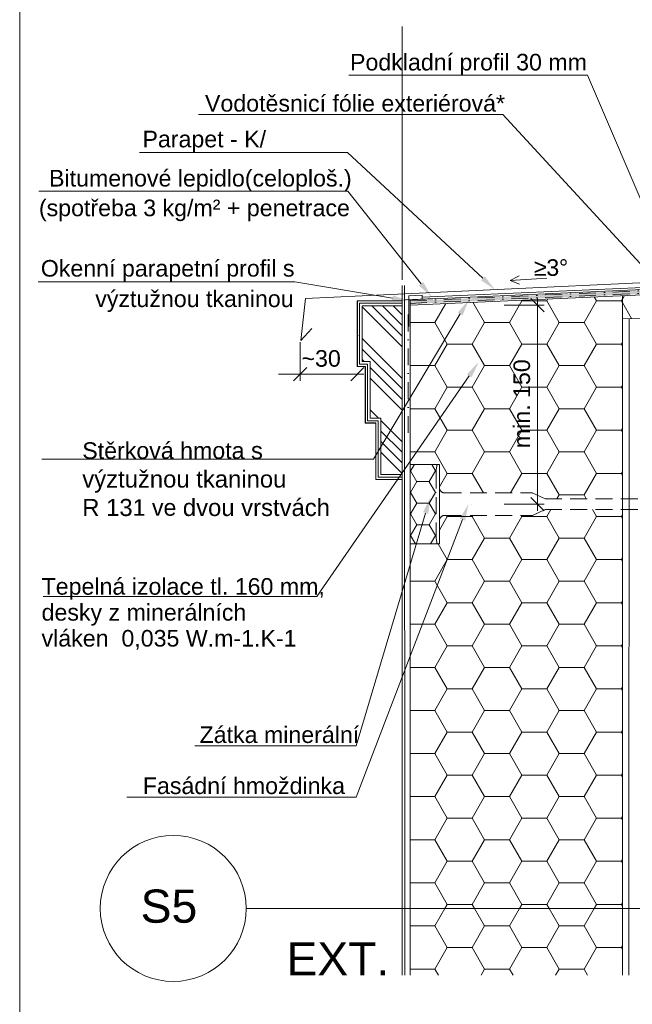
# Model space of a CAD drawing. Header units: millimetres. Extents: x -213344 to 52059, y -47868 to 108976.
# Tile 18 of 27: x -160041 to -159579, y 34382 to 35124. Entities that reach past the tile are written whole.
import ezdxf

# ---------------------------------------------------------------- set-up
doc = ezdxf.new("R2010")
doc.units = ezdxf.units.MM
doc.header["$MEASUREMENT"] = 0
for name, pattern in [('ASFALT', [30, 12, -18]), ('DASHED', [19.05, 12.7, -6.35]), ('VÝZTUŽNÁ_SÍŤ', [25.4, 12.7, -6.35, 0, -6.35])]:
    doc.linetypes.add(name, pattern=pattern)
doc.styles.add('GENEROVANÝ_STYL_2', font='txt')
doc.linetypes.add('FENCELINE1', pattern='A,0,[2,Detail č.5  ŘEZ OKNEM -PARAPET1.Shx,S=0.31246,R=0,X=0,Y=0],-39.37,0', length=39.37)
doc.linetypes.add('LEPENÍ', pattern='A,0,[1,Detail č.5  ŘEZ OKNEM -PARAPET1.Shx,S=0.060476,R=0,X=0,Y=0],-7.62,0', length=7.62)
pattern_1 = [(0, (-314772.099, 10538.686), (28.125, 16.2379762), [18.75, -37.5]), (120, (-314772.099, 10538.686), (-28.125, 16.2379764), [18.75, -37.5]), (60, (-314772.099, 10538.686), (6e-08, 32.4759526), [0, -37.5, 18.75, 0, 0, 0])]

msp = doc.modelspace()

# ---------------------------------------------------------------- hatches: boundary and pattern name
at = {"linetype": 'Continuous', "lineweight": 13}
for points in [[(-159690.74, 34930.52), (-159693.58, 34927.47), (-159683, 34920.48)], [(-159737, 34926.14), (-159740.27, 34923.55), (-159730.87, 34915.05)], [(-159759.84, 34916.1), (-159760.53, 34911.99), (-159747.86, 34911.96)], [(-159710.99, 34903.18), (-159707.41, 34901.05), (-159702.79, 34912.85)], [(-159704.1, 34856.75), (-159700.67, 34854.38), (-159695.28, 34865.85)], [(-159737.26, 34752.72), (-159733.27, 34751.53), (-159731.68, 34764.11)], [(-159709.45, 34747.91), (-159705.56, 34746.41), (-159703.02, 34758.83)]]:
    msp.add_hatch(color=154, dxfattribs=at).paths.add_polyline_path(points)
at = {"linetype": 'Continuous', "lineweight": 35}
msp.add_hatch(color=8, dxfattribs=at).paths.add_polyline_path([(-159727.82, 34912.78), (-159737.77, 34912.34), (-159746.95, 34911.68), (-159746.89, 34910.47), (-159746.92, 34909.61), (-159565.79, 34917.44), (-159565.79, 34920.31), (-159727.81, 34912.76)])
at = {"linetype": 'Continuous', "lineweight": 20, "true_color": 0xff6600}
h = msp.add_hatch(dxfattribs=at)
h.set_pattern_fill('ZDIVO2_0001', color=30, style=0, pattern_type=2)
h.set_pattern_definition([(45, (-314767.036, 11456.83), (-49.780317, 49.780317), []), (45, (-314735.036, 11456.83), (-49.780317, 49.780317), []), (135, (-314767.036, 11456.83), (49.780317, 49.780317), []), (135, (-314735.036, 11456.83), (49.780317, 49.780317), [])])
h.paths.add_polyline_path([(-159737.93, 34916.11), (-159747.96, 34915.67), (-159747.96, 34912.71), (-159737.88, 34913.15)])
h = msp.add_hatch(dxfattribs=at)
h.set_pattern_fill('EPS_0001', color=30, style=0, pattern_type=2)
h.set_pattern_definition(pattern_1)
h.paths.add_polyline_path([(-159746.98, 34908.83), (-159746.98, 34788.83), (-159724.84, 34788.83), (-159724.84, 34771.2, 0.407963), (-159720.84, 34767.28), (-159654.74, 34767.28), (-159645.28, 34762.85), (-159586.98, 34762.86), (-159586.98, 34915.94)])
h = msp.add_hatch(dxfattribs=at)
h.set_pattern_fill('EPS_0001', color=30, style=0, pattern_type=2)
h.set_pattern_definition(pattern_1)
h.paths.add_polyline_path([(-159565.79, 34916.88), (-159586.98, 34915.94), (-159586.98, 34898.47), (-159565.79, 34899.29)])
at = {"linetype": 'Continuous', "lineweight": 13}
h = msp.add_hatch(dxfattribs=at)
h.set_pattern_fill('ANSI34_0001', color=254, style=0, pattern_type=2)
h.set_pattern_definition([(135, (-159767.982, 34844.718), (23.865, 23.865), []), (135, (-159767.982, 34852.673), (23.865, 23.865), []), (135, (-159767.982, 34860.628), (23.865, 23.865), []), (135, (-159767.982, 34868.583), (23.865, 23.865), [])])
h.paths.add_polyline_path([(-159752.98, 34908.22), (-159752.98, 34781.22), (-159768.98, 34781.22), (-159768.98, 34823.72), (-159776.98, 34823.72), (-159776.98, 34866.22), (-159782.98, 34866.22), (-159782.98, 34908.22)])
at = {"linetype": 'Continuous', "lineweight": 20, "true_color": 0xff6600}
h = msp.add_hatch(dxfattribs=at)
h.set_pattern_fill('EPS_0001', color=30, style=0, pattern_type=2)
h.set_pattern_definition([(0, (-314766.934, 10678.609), (14.0625, 8.11898813), [9.375, -18.75]), (120, (-314766.934, 10678.609), (-14.06249997, 8.11898818), [9.375, -18.75]), (60, (-314766.934, 10678.609), (3e-08, 16.2379763), [0, -18.75, 9.375, 0, 0, 0])])
h.paths.add_polyline_path([(-159725.84, 34728.83, -0.414214), (-159726.84, 34729.83), (-159727.27, 34733.21, -0.031099), (-159727.34, 34734.45), (-159727.34, 34783.21, -0.031099), (-159727.27, 34784.45), (-159726.84, 34787.83, -0.414214), (-159725.84, 34788.83), (-159746.98, 34788.83), (-159746.98, 34728.83)])
h = msp.add_hatch(dxfattribs=at)
h.set_pattern_fill('EPS_0001', color=30, style=0, pattern_type=2)
h.set_pattern_definition(pattern_1)
h.paths.add_polyline_path([(-159654.84, 34750.38), (-159720.84, 34750.38, 0.407963), (-159724.84, 34746.46), (-159724.84, 34728.83), (-159746.98, 34728.83), (-159746.98, 34454.22), (-159586.98, 34454.22), (-159586.98, 34754.87), (-159645.26, 34754.87)])
h = msp.add_hatch(dxfattribs=at)
h.set_pattern_fill('EPS_0001', color=30, style=0, pattern_type=2)
h.set_pattern_definition(pattern_1)
h.paths.add_polyline_path([(-159586.98, 34403.89), (-159586.98, 34454.22), (-159746.98, 34454.22), (-159746.98, 34403.89)])

# ---------------------------------------------------------------- linework, layer by layer
at = {"color": 48, "linetype": 'Continuous', "lineweight": 20, "true_color": 0x5a400a}
for p, q in [((-159752.98, 34939.81), (-159752.98, 35118.83)), ((-159752.98, 34923.59), (-159752.98, 34403.89)), ((-159746.98, 34912.83), (-159565.79, 34920.88)), ((-159747.85, 34915.79), (-159737.83, 34916.23)), ((-159747.85, 34912.79), (-159747.85, 34915.79)), ((-159746.98, 34912.83), (-159747.85, 34912.79)), ((-159746.98, 34908.83), (-159565.79, 34916.88)), ((-159746.98, 34912.83), (-159746.98, 34403.89)), ((-159737.83, 34916.23), (-159737.77, 34913.24)), ((-159586.98, 34896.97), (-159586.98, 34915.94)), ((-159786.74, 34862.46), (-159786.74, 34911.97)), ((-159786.74, 34911.97), (-159752.98, 34911.97)), ((-159786.68, 34862.52), (-159786.68, 34911.92)), ((-159786.68, 34911.92), (-159752.98, 34911.92)), ((-159786.68, 34862.52), (-159786.68, 34911.92)), ((-159786.68, 34911.92), (-159752.98, 34911.92)), ((-159784.98, 34864.22), (-159784.98, 34910.22)), ((-159784.98, 34910.22), (-159752.98, 34910.22)), ((-159586.98, 34898.47), (-159565.79, 34899.29)), ((-159586.98, 34403.89), (-159586.98, 34896.97)), ((-159780.74, 34862.46), (-159786.74, 34862.46)), ((-159780.68, 34862.52), (-159786.68, 34862.52)), ((-159780.68, 34862.52), (-159786.68, 34862.52)), ((-159778.98, 34864.22), (-159784.98, 34864.22)), ((-159780.74, 34819.96), (-159780.74, 34862.46)), ((-159780.68, 34820.02), (-159780.68, 34862.52)), ((-159780.68, 34820.02), (-159780.68, 34862.52)), ((-159778.98, 34821.72), (-159778.98, 34864.22)), ((-159772.74, 34819.96), (-159780.74, 34819.96)), ((-159772.68, 34820.02), (-159780.68, 34820.02)), ((-159772.68, 34820.02), (-159780.68, 34820.02)), ((-159770.98, 34821.72), (-159778.98, 34821.72)), ((-159772.74, 34777.46), (-159772.74, 34819.96)), ((-159772.68, 34777.52), (-159772.68, 34820.02)), ((-159772.68, 34777.52), (-159772.68, 34820.02)), ((-159770.98, 34779.22), (-159770.98, 34821.72)), ((-159752.98, 34779.22), (-159770.98, 34779.22)), ((-159752.98, 34777.46), (-159772.74, 34777.46)), ((-159752.98, 34777.52), (-159772.68, 34777.52)), ((-159752.98, 34777.52), (-159772.68, 34777.52))]:
    msp.add_line(p, q, dxfattribs=at)
at = {"color": 154, "linetype": 'Continuous', "lineweight": 13}
for p, q in [((-159615.28, 35081.99), (-159793.24, 35081.99)), ((-159613.28, 35081.99), (-159615.28, 35081.99)), ((-159554.2, 34943.98), (-159613.28, 35081.99)), ((-159679.1, 35052.35), (-159906.37, 35052.35)), ((-159677.1, 35052.35), (-159679.1, 35052.35)), ((-159573.58, 34940.04), (-159677.1, 35052.35)), ((-159794.23, 35023.85), (-159950.81, 35023.85)), ((-159692.16, 34928.99), (-159794.23, 35023.85)), ((-159795.87, 34994.55), (-160026.73, 34994.55)), ((-159793.87, 34994.55), (-159795.87, 34994.55)), ((-159738.63, 34924.84), (-159793.87, 34994.55)), ((-159671.67, 34927.31), (-159664.88, 34930.78)), ((-159671.67, 34927.31), (-159643.81, 34928.99)), ((-159835.86, 34926.46), (-160027.4, 34926.46)), ((-159833.86, 34926.46), (-159835.86, 34926.46)), ((-159760.19, 34914.04), (-159833.86, 34926.46)), ((-159671.67, 34927.31), (-159664.51, 34924.67)), ((-159752.98, 34917.15), (-159752.93, 34917.15)), ((-159646.02, 34903.83), (-159656.02, 34913.83)), ((-159651.02, 34753.83), (-159651.02, 34913.83)), ((-159746.98, 34908.83), (-159746.93, 34908.83)), ((-159676.02, 34908.83), (-159646.02, 34908.83)), ((-159651.02, 34908.83), (-159650.97, 34908.83)), ((-159709.2, 34902.11), (-159774.46, 34792.63)), ((-159786.27, 34885.91), (-159786.22, 34885.91)), ((-159829.82, 34880.91), (-159829.82, 34851.83)), ((-159752.98, 34881.83), (-159752.98, 34851.83)), ((-159824.82, 34861.83), (-159834.82, 34851.83)), ((-159781.74, 34861.83), (-159791.74, 34851.83)), ((-159820.03, 34856.83), (-159846.21, 34856.83)), ((-159825.03, 34856.83), (-159781.74, 34856.83)), ((-159702.39, 34855.57), (-159817.28, 34689.35)), ((-159752.98, 34856.83), (-159752.93, 34856.83)), ((-159776.46, 34792.63), (-160024.57, 34792.63)), ((-159774.46, 34792.63), (-159776.46, 34792.63)), ((-159701.03, 34758.83), (-159700.98, 34758.83)), ((-159676.02, 34758.83), (-159646.02, 34758.83)), ((-159656.02, 34763.83), (-159646.02, 34753.83)), ((-159735.26, 34752.13), (-159787.68, 34576.61)), ((-159707.5, 34747.16), (-159787.68, 34538.16)), ((-159819.28, 34689.35), (-160023.5, 34689.35)), ((-159817.28, 34689.35), (-159819.28, 34689.35)), ((-159789.68, 34576.61), (-159909.16, 34576.61)), ((-159787.68, 34576.61), (-159789.68, 34576.61)), ((-159789.68, 34538.16), (-159960.48, 34538.16)), ((-159787.68, 34538.16), (-159789.68, 34538.16)), ((-159870.48, 34454.22), (-159257.04, 34454.22))]:
    msp.add_line(p, q, dxfattribs=at)
at = {"color": 48, "linetype": 'ASFALT', "lineweight": 20, "true_color": 0x5a400a}
msp.add_line((-159752.98, 34939.81), (-159752.98, 34923.44), dxfattribs=at)
at = {"color": 8, "linetype": 'FENCELINE1', "lineweight": 20}
msp.add_line((-159750.98, 34403.89), (-159751.11, 34923.68), dxfattribs=at)
at = {"color": 154, "linetype": 'LEPENÍ', "lineweight": 13}
for p, q in [((-159737.83, 34914.74), (-159565.79, 34922.38)), ((-159581.93, 34898.67), (-159582.04, 34403.89))]:
    msp.add_line(p, q, dxfattribs=at)
at = {"color": 7, "linetype": 'VÝZTUŽNÁ_SÍŤ', "lineweight": 13}
for p, q in [((-159746.98, 34912), (-159565.79, 34919.88)), ((-159746.98, 34910.13), (-159565.79, 34918.01))]:
    msp.add_line(p, q, dxfattribs=at)
at = {"color": 30, "linetype": 'Continuous', "lineweight": 20, "true_color": 0xff6600}
for p, q in [((-159724.84, 34788.83), (-159746.98, 34788.83)), ((-159724.84, 34788.83), (-159724.84, 34728.83)), ((-159724.84, 34728.83), (-159746.98, 34728.83))]:
    msp.add_line(p, q, dxfattribs=at)
at = {"color": 7, "linetype": 'DASHED', "lineweight": 20}
for p, q in [((-159726.84, 34787.83), (-159727.27, 34784.45)), ((-159724.84, 34787.83), (-159724.84, 34729.83)), ((-159727.34, 34783.21), (-159727.34, 34734.45)), ((-159720.84, 34767.28), (-159654.74, 34767.28)), ((-159654.85, 34767.33), (-159645.26, 34762.85)), ((-159645.28, 34762.85), (-159514.84, 34762.87)), ((-159720.84, 34750.38), (-159654.84, 34750.38)), ((-159654.84, 34750.38), (-159645.26, 34754.87)), ((-159645.26, 34754.87), (-159514.84, 34754.87)), ((-159726.84, 34729.83), (-159727.27, 34733.21))]:
    msp.add_line(p, q, dxfattribs=at)
at = {"color": 154, "linetype": 'Continuous', "lineweight": 13}
msp.add_lwpolyline([(-160041.22, 35245.46), (-158998.03, 35245.46), (-158998.03, 33778.23), (-160041.22, 33778.23)], close=True, dxfattribs=at)
msp.add_lwpolyline([(-159821.1, 34891.1), (-159829.34, 34882.26), (-159825.86, 34913.69), (-159782.97, 34915.73), (-159568.53, 34925.93), (-159568.48, 34936.57), (-159571.24, 34946.78)], dxfattribs=at)
at = {"color": 48, "linetype": 'Continuous', "lineweight": 20, "true_color": 0x5a400a}
for points in [[(-159727.88, 34913.7), (-159750.86, 34912.69)], [(-159747.85, 34912.64), (-159748.03, 34892.64)]]:
    msp.add_lwpolyline(points, dxfattribs=at)
at = {"color": 30, "linetype": 'Continuous', "lineweight": 20, "true_color": 0xff6600, "flags": 128}
msp.add_lwpolyline([(-159752.98, 34908.22), (-159752.98, 34781.22), (-159768.98, 34781.22), (-159768.98, 34823.72), (-159776.98, 34823.72), (-159776.98, 34866.22), (-159782.98, 34866.22), (-159782.98, 34908.22)], close=True, dxfattribs=at)
at = {"color": 7, "linetype": 'VÝZTUŽNÁ_SÍŤ', "lineweight": 13}
msp.add_lwpolyline([(-159748.42, 34901.71), (-159748.42, 34801.71)], dxfattribs=at)
at = {"color": 154, "linetype": 'Continuous', "lineweight": 13}
msp.add_circle((-159925.48, 34454.22), 55, dxfattribs=at)
at = {"color": 7, "linetype": 'DASHED', "lineweight": 20}
for centre, radius, start, end in [((-159725.84, 34787.83), 1, 0, 180), ((-159717.34, 34783.21), 10, 172.87498, 180), ((-159720.84, 34771.29), 4.01, 178.77454, 270), ((-159720.84, 34746.37), 4.01, 90, 181.22546), ((-159717.34, 34734.45), 10, 180, 187.12502), ((-159725.84, 34729.83), 1, 180, 0)]:
    msp.add_arc(centre, radius, start, end, dxfattribs=at)

# ---------------------------------------------------------------- texts
at = {"color": 154, "linetype": 'Continuous', "lineweight": 13, "style": 'GENEROVANÝ_STYL_2'}
for s, insert, char_height, attachment_point in [('\\A1;{\\pql;\\fArial|b0|i0|c238|p38;Podkladní profil 30 mm}', (-159792.25, 35081.84), 12.5, 7), ('\\A1;{\\pql;\\fArial|b0|i0|c238|p38;Vodotěsnicí fólie exteriérová*}', (-159901.56, 35054.44), 12.5, 7), ('\\A1;{\\pql;\\fArial|b0|i0|c238|p38;Parapet \\fArial|b0|i0|c238|p38;- K/}', (-159948.67, 35023.91), 12.5, 7), ('\\A1;{\\pql;\\fArial|b0|i0|c238|p38;B\\fArial|b0|i0|c238|p38;itumenov\\fArial|b0|i0|c238|p38;é\\fArial|b0|i0|c238|p38; lepidl\\fArial|b0|i0|c238|p38;o(celoploš.)}', (-160019.07, 34994.4), 12.5, 7), ('\\A1;{\\pql;\\fArial|b0|i0|c238|p38;(spotřeba 3 kg/m² + penetrace}', (-160026.73, 34972.03), 12.5, 7), ('\\A1;{\\pql;\\fArial|b0|i0|c238|p38;≥}', (-159653.65, 34930.88), 12.5, 7), ('\\A1;{\\pql;\\fArial|b0|i0|c238|p38;3}', (-159644.28, 34930.67), 12.5, 7), ('\\A1;{\\pql;\\fArial|b0|i0|c238|p38;°}', (-159634.79, 34930.88), 12.5, 7), ('\\A1;{\\pql;\\fArial|b0|i0|c238|p38;Okenní parapetní profil s}', (-160025.29, 34926.51), 12.5, 7), ('\\A1;{\\pql;\\fArial|b0|i0|c238|p38;výztužnou tkaninou}', (-159984.26, 34903.57), 12.5, 7), ('\\A1;{\\pql;\\fArial|b0|i0|c238|p38;~30}', (-159828.82, 34862.21), 12.5, 7), ('\\A1;{\\pql;\\fArial|b0|i0|c238|p38;Stěrková hmota \\fArial|b0|i0|c238|p38;\\H1.029043x;s \\P\\pql;\\fArial|b0|i0|c238|p38;výztužnou tkaninou \\P\\pql;\\fArial|b0|i0|c238|p38;R 13\\fArial|b0|i0|c238|p38;\\H0.971777x;1 ve \\fArial|b0|i0|c238|p38;\\H1.029043x;dvou vrstvách\\P\\pql;\\fArial|b0|i0|c238|p38; }', (-159994.04, 34728.28), 12.5, 7), ('\\A1;{\\pql;\\fArial|b0|i0|c238|p38;Zátka \\fArial|b0|i0|c238|p38;minerální}', (-159905.63, 34578.7), 12.5, 7), ('\\A1;{\\pql;\\fArial|b0|i0|c238|p38;Fasádní hmoždinka}', (-159948.42, 34540.25), 12.5, 7), ('\\A1;{\\pqr;\\fArial|b0|i0|c238|p38;S\\fArial|b0|i0|c238|p38;5}', (-159907.37, 34443.1), 25, 9), ('\\A1;{\\pql;\\fArial|b0|i0|c238|p38;EXT.}', (-159840.2, 34403.78), 25, 7)]:
    msp.add_mtext(s, dxfattribs=dict(at, insert=insert, char_height=char_height, attachment_point=attachment_point))
at = {"color": 154, "linetype": 'Continuous', "lineweight": 13, "insert": (-159656.41, 34801.03), "char_height": 12.5, "attachment_point": 7, "rotation": 90, "style": 'GENEROVANÝ_STYL_2'}
msp.add_mtext('\\A1;{\\pql;\\fArial|b0|i0|c238|p38;min. 150}', dxfattribs=at)
at = {"color": 154, "linetype": 'Continuous', "lineweight": 13, "insert": (-160024.71, 34649.21), "char_height": 12.5, "attachment_point": 7, "line_spacing_factor": 0.937809, "style": 'GENEROVANÝ_STYL_2'}
msp.add_mtext('\\A1;{\\pql;\\fArial|b0|i0|c238|p38;Tepelná izolace tl. 160 mm,\\P\\pql;\\fArial|b0|i0|c238|p38;desky z minerálních \\P\\pql;\\fArial|b0|i0|c238|p38;vláken  0,035 W.m-1.K-1}', dxfattribs=at)

doc.saveas('drawing.dxf')
